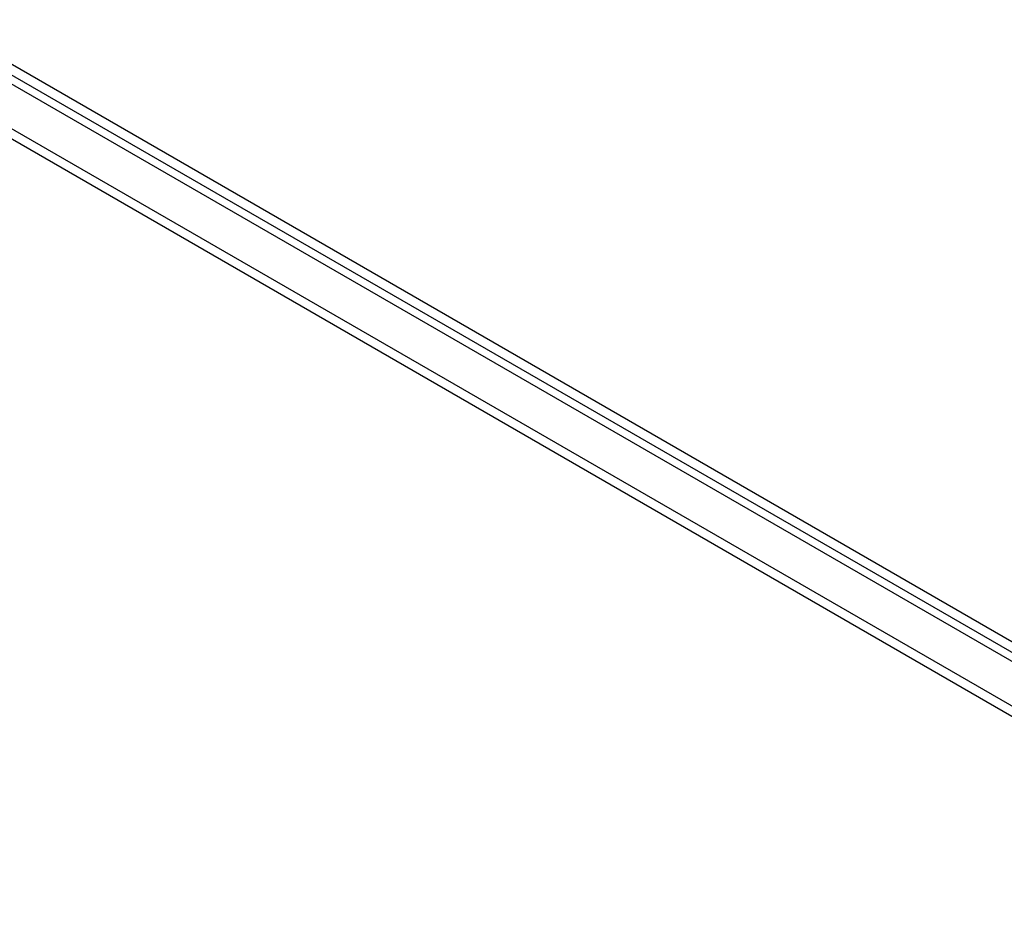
# Model space of a CAD drawing. Header units: inches. Extents: x 28 to 747, y 82 to 346.
# Tile 231 of 246: x 717 to 732, y 281 to 295. Entities that reach past the tile are written whole.
import ezdxf

# ---------------------------------------------------------------- set-up
doc = ezdxf.new("R2010")
doc.units = ezdxf.units.IN
doc.header["$MEASUREMENT"] = 0
doc.layers.add('Visible Edges(ANSI)', color=7, linetype='Continuous', lineweight=25)
doc.layers.add('Visible Tangent Edges(ANSI)', color=7, linetype='Continuous', lineweight=25)

msp = doc.modelspace()

# ---------------------------------------------------------------- linework, layer by layer
at = {"layer": 'Visible Edges(ANSI)'}
msp.add_line((687.836, 310.474), (738.469, 281.242), dxfattribs=at)
at = {"layer": 'Visible Tangent Edges(ANSI)'}
for p, q in [((738.74, 281.383), (687.968, 310.696)), ((687.898, 310.575), (738.67, 281.262)), ((737.808, 280.779), (687.176, 310.012)), ((687.246, 310.133), (737.878, 280.901))]:
    msp.add_line(p, q, dxfattribs=at)

doc.saveas('drawing.dxf')
